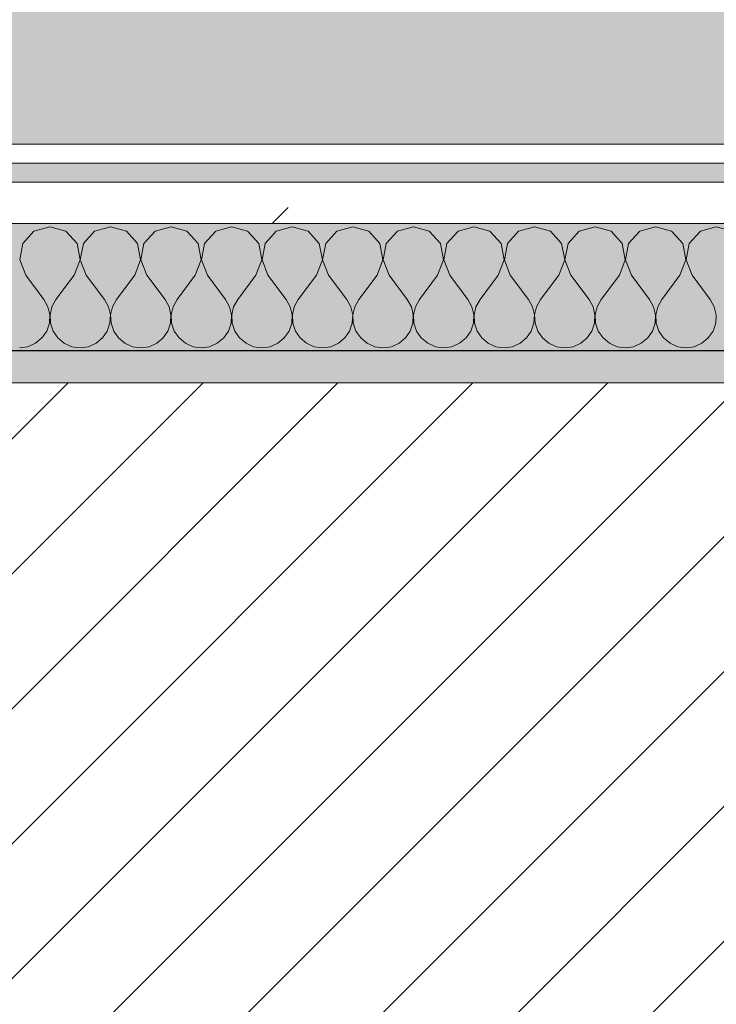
# Model space of a CAD drawing. Header units: millimetres. Extents: x -40968 to 13979, y -19284 to 4746.
# Tile 145 of 256: x -14838 to -14619, y -1399 to -1090. Entities that reach past the tile are written whole.
import ezdxf

# ---------------------------------------------------------------- set-up
doc = ezdxf.new("R2010")
doc.units = ezdxf.units.MM
doc.header["$MEASUREMENT"] = 0
doc.linetypes.add('Wipeout_Contour', pattern=[1000, 0, -1000])
for name, color, linetype in [('12_FAÇ_Façana', 7, 'Continuous'), ('Nuevo_08_E_Envans secs', 7, 'Continuous'), ('Nuevo_14_PAV_Soft Light Grey 0554', 7, 'Continuous')]:
    doc.layers.add(name, color=color, linetype=linetype)
for name, color, linetype, lineweight, true_color in [('12_FAÇ_Façana_Pluma_Nº__176', 7, 'Continuous', 15, 0x93a0c6), ('Nuevo_08_E_Envans secs_Pluma_Nº__102', 7, 'Continuous', 5, 0xcccccc), ('Nuevo_08_E_Envans secs_Pluma_Nº__171', 171, 'Continuous', 13, 0xaaaaff), ('Nuevo_08_E_Envans secs_Pluma_Nº__177', 7, 'Continuous', 15, 0xf7e046), ('Nuevo_14_PAV_Soft Light Grey 0554_Pluma_Nº__245', 7, 'Continuous', 13, 0xe8e8e8)]:
    doc.layers.add(name, color=color, linetype=linetype, lineweight=lineweight, true_color=true_color)
for name, color, linetype, lineweight in [('12_FAÇ_Façana_Pluma_Nº__2', 8, 'Continuous', 5), ('12_FAÇ_Façana_Pluma_Nº__7', 7, 'Continuous', 5), ('Nuevo_08_E_Envans secs_Pluma_Nº__1', 7, 'Continuous', 5)]:
    doc.layers.add(name, color=color, linetype=linetype, lineweight=lineweight)
pattern_1 = [(45, (0, 0), (-183.8478, 183.8478), [195, -65]), (45, (7e-14, 183.85), (-183.8478, 183.8478), [195, -65])]

# ---------------------------------------------------------------- blocks, each defined once
blk = doc.blocks.new('Forjado_1_1', base_point=(-23046.79, -1194.06))
at = {"layer": 'Nuevo_14_PAV_Soft Light Grey 0554_Pluma_Nº__245', "linetype": 'Continuous', "lineweight": 0, "true_color": 0xe8e8e8}
h = blk.add_hatch(color=254, dxfattribs=at)
h.paths.add_polyline_path([(-23046.79, -1194.06), (-1631.11, -1193.63), (-1631.11, -6938.97), (-1556.11, -6938.97), (-1556.11, -7503.98), (-1616.26, -7503.98), (-1616.05, -11935.98), (-1564.89, -11935.98), (-1564.89, -12491.98), (-2024.11, -12491.98), (-2024.11, -12338.98), (-6997.39, -12338.98), (-6997.39, -12391.98), (-3637.68, -12391.98), (-3638.94, -13690.72), (-3644.87, -17130.96), (428.17, -17130.98), (428.89, -16788.98), (778.89, -16788.98), (778.35, -17142.97), (2622.91, -17145.82), (2623.01, -17079.79), (3389.91, -17080.98), (3389.61, -17276.98), (5489.84, -17280.21), (5489.84, -17141.49), (5763.89, -17141.49), (5763.89, -16738.98), (6378.89, -16738.98), (6378.89, -12488.98), (5778.89, -12488.98), (5779.74, -11938.87), (6782.11, -11938.85), (6782.11, -9207.42), (6082.11, -9207.42), (6016.11, -7504.98), (6016.11, -9073.42), (2073.42, -9073.42), (2073.42, -5267.32), (5998.89, -5267.32), (5998.89, -1708.98), (5884.89, -967.98), (7332.11, -967.98), (7332.11, 1999.55), (-28277.4, 1999.55), (-23028.39, 1969.01)])
h.paths.add_polyline_path([(492.89, -5267.32), (1951.42, -5267.32), (1951.42, -9073.42), (492.89, -9073.42)], flags=0)
at = {"layer": 'Nuevo_14_PAV_Soft Light Grey 0554_Pluma_Nº__245', "color": 254, "linetype": 'Continuous', "lineweight": 13, "true_color": 0xe8e8e8, "flags": 128}
blk.add_lwpolyline([(428.17, -17130.98), (-3644.87, -17130.96), (-3638.94, -13690.72), (-3637.68, -12391.98), (-6997.39, -12391.98), (-6997.39, -12338.98), (-2024.11, -12338.98), (-2024.11, -12491.98), (-1564.89, -12491.98), (-1564.89, -11935.98), (-1616.05, -11935.98), (-1616.26, -7503.98), (-1556.11, -7503.98), (-1556.11, -6938.97), (-1631.11, -6938.97), (-1631.11, -1193.63), (-23046.79, -1194.06)], dxfattribs=at)
blk = doc.blocks.new('Muro_12_1', base_point=(-16936.43, -1193.98))
at = {"layer": '12_FAÇ_Façana_Pluma_Nº__176', "linetype": 'Continuous', "lineweight": 0, "true_color": 0x495063}
blk.add_hatch(color=251, dxfattribs=at).paths.add_polyline_path([(-14135.93, -1193.98), (-16936.43, -1193.98), (-16936.43, -1203.98), (-14135.93, -1203.98)])
at = {"layer": '12_FAÇ_Façana_Pluma_Nº__2', "linetype": 'Continuous', "lineweight": 5}
h = blk.add_hatch(dxfattribs=at)
h.set_pattern_fill('Ceramic_0001', color=8, style=0, pattern_type=2)
h.set_pattern_definition([(45, (0, 0), (-21.213203, 21.213203), [])])
h.paths.add_polyline_path([(-16936.43, -1418.98), (-14135.93, -1418.98), (-14135.93, -1203.98), (-16936.43, -1203.98)])
at = {"layer": '12_FAÇ_Façana_Pluma_Nº__7', "color": 7, "linetype": 'Continuous', "lineweight": 5}
blk.add_line((-14135.93, -1203.98), (-16936.43, -1203.98), dxfattribs=at)
at = {"layer": '12_FAÇ_Façana_Pluma_Nº__7', "color": 7, "linetype": 'Continuous', "lineweight": 5, "flags": 128}
blk.add_lwpolyline([(-14135.93, -1193.98), (-16936.43, -1193.98)], dxfattribs=at)
blk = doc.blocks.new('*X239')
at = {"layer": 'Nuevo_08_E_Envans secs_Pluma_Nº__102', "color": 254, "linetype": 'Continuous', "lineweight": 5, "true_color": 0xcccccc}
for p, q in [((-14833.58, -1156.35), (-14837.09, -1160.19)), ((-14828.57, -1154.93), (-14833.58, -1156.35)), ((-14823.56, -1156.35), (-14828.57, -1154.93)), ((-14820.05, -1160.19), (-14823.56, -1156.35)), ((-14814.53, -1156.35), (-14818.04, -1160.19)), ((-14809.52, -1154.93), (-14814.53, -1156.35)), ((-14804.52, -1156.35), (-14809.52, -1154.93)), ((-14801.01, -1160.19), (-14804.52, -1156.35)), ((-14795.48, -1156.35), (-14798.99, -1160.19)), ((-14790.48, -1154.93), (-14795.48, -1156.35)), ((-14785.47, -1156.35), (-14790.48, -1154.93)), ((-14781.96, -1160.19), (-14785.47, -1156.35)), ((-14776.44, -1156.35), (-14779.95, -1160.19)), ((-14771.43, -1154.93), (-14776.44, -1156.35)), ((-14766.42, -1156.35), (-14771.43, -1154.93)), ((-14762.91, -1160.19), (-14766.42, -1156.35)), ((-14757.39, -1156.35), (-14760.9, -1160.19)), ((-14752.38, -1154.93), (-14757.39, -1156.35)), ((-14747.37, -1156.35), (-14752.38, -1154.93)), ((-14743.86, -1160.19), (-14747.37, -1156.35)), ((-14738.34, -1156.35), (-14741.85, -1160.19)), ((-14733.33, -1154.93), (-14738.34, -1156.35)), ((-14728.33, -1156.35), (-14733.33, -1154.93)), ((-14724.81, -1160.19), (-14728.33, -1156.35)), ((-14719.29, -1156.35), (-14722.8, -1160.19)), ((-14714.29, -1154.93), (-14719.29, -1156.35)), ((-14709.28, -1156.35), (-14714.29, -1154.93)), ((-14705.77, -1160.19), (-14709.28, -1156.35)), ((-14700.25, -1156.35), (-14703.76, -1160.19)), ((-14695.24, -1154.93), (-14700.25, -1156.35)), ((-14690.23, -1156.35), (-14695.24, -1154.93)), ((-14686.72, -1160.19), (-14690.23, -1156.35)), ((-14681.2, -1156.35), (-14684.71, -1160.19)), ((-14676.19, -1154.93), (-14681.2, -1156.35)), ((-14671.18, -1156.35), (-14676.19, -1154.93)), ((-14667.67, -1160.19), (-14671.18, -1156.35)), ((-14662.15, -1156.35), (-14665.66, -1160.19)), ((-14657.14, -1154.93), (-14662.15, -1156.35)), ((-14652.14, -1156.35), (-14657.14, -1154.93)), ((-14648.62, -1160.19), (-14652.14, -1156.35)), ((-14643.1, -1156.35), (-14646.61, -1160.19)), ((-14638.1, -1154.93), (-14643.1, -1156.35)), ((-14633.09, -1156.35), (-14638.1, -1154.93)), ((-14629.58, -1160.19), (-14633.09, -1156.35)), ((-14624.05, -1156.35), (-14627.57, -1160.19)), ((-14619.05, -1154.93), (-14624.05, -1156.35)), ((-14614.04, -1156.35), (-14619.05, -1154.93)), ((-14837.09, -1160.19), (-14838.06, -1165.31)), ((-14819.09, -1165.31), (-14820.05, -1160.19)), ((-14818.04, -1160.19), (-14819.01, -1165.31)), ((-14800.04, -1165.31), (-14801.01, -1160.19)), ((-14798.99, -1160.19), (-14799.96, -1165.31)), ((-14780.99, -1165.31), (-14781.96, -1160.19)), ((-14779.95, -1160.19), (-14780.91, -1165.31)), ((-14761.94, -1165.31), (-14762.91, -1160.19)), ((-14760.9, -1160.19), (-14761.87, -1165.31)), ((-14742.9, -1165.31), (-14743.86, -1160.19)), ((-14741.85, -1160.19), (-14742.82, -1165.31)), ((-14723.85, -1165.31), (-14724.81, -1160.19)), ((-14722.8, -1160.19), (-14723.77, -1165.31)), ((-14704.8, -1165.31), (-14705.77, -1160.19)), ((-14703.76, -1160.19), (-14704.72, -1165.31)), ((-14685.75, -1165.31), (-14686.72, -1160.19)), ((-14684.71, -1160.19), (-14685.68, -1165.31)), ((-14666.71, -1165.31), (-14667.67, -1160.19)), ((-14665.66, -1160.19), (-14666.63, -1165.31)), ((-14647.66, -1165.31), (-14648.62, -1160.19)), ((-14646.61, -1160.19), (-14647.58, -1165.31)), ((-14628.61, -1165.31), (-14629.58, -1160.19)), ((-14627.57, -1160.19), (-14628.53, -1165.31)), ((-14838.06, -1165.31), (-14836.19, -1170.17)), ((-14820.95, -1170.17), (-14819.09, -1165.31)), ((-14819.01, -1165.31), (-14817.14, -1170.17)), ((-14801.9, -1170.17), (-14800.04, -1165.31)), ((-14799.96, -1165.31), (-14798.1, -1170.17)), ((-14782.86, -1170.17), (-14780.99, -1165.31)), ((-14780.91, -1165.31), (-14779.05, -1170.17)), ((-14763.81, -1170.17), (-14761.94, -1165.31)), ((-14761.87, -1165.31), (-14760, -1170.17)), ((-14744.76, -1170.17), (-14742.9, -1165.31)), ((-14742.82, -1165.31), (-14740.95, -1170.17)), ((-14725.71, -1170.17), (-14723.85, -1165.31)), ((-14723.77, -1165.31), (-14721.9, -1170.17)), ((-14706.67, -1170.17), (-14704.8, -1165.31)), ((-14704.72, -1165.31), (-14702.86, -1170.17)), ((-14687.62, -1170.17), (-14685.75, -1165.31)), ((-14685.68, -1165.31), (-14683.81, -1170.17)), ((-14668.57, -1170.17), (-14666.71, -1165.31)), ((-14666.63, -1165.31), (-14664.76, -1170.17)), ((-14649.52, -1170.17), (-14647.66, -1165.31)), ((-14647.58, -1165.31), (-14645.71, -1170.17)), ((-14630.48, -1170.17), (-14628.61, -1165.31)), ((-14628.53, -1165.31), (-14626.67, -1170.17)), ((-14836.19, -1170.17), (-14830.48, -1177.79)), ((-14820.95, -1170.17), (-14826.67, -1177.79)), ((-14817.14, -1170.17), (-14811.43, -1177.79)), ((-14801.9, -1170.17), (-14807.62, -1177.79)), ((-14798.1, -1170.17), (-14792.38, -1177.79)), ((-14782.86, -1170.17), (-14788.57, -1177.79)), ((-14779.05, -1170.17), (-14773.33, -1177.79)), ((-14763.81, -1170.17), (-14769.52, -1177.79)), ((-14760, -1170.17), (-14754.29, -1177.79)), ((-14744.76, -1170.17), (-14750.48, -1177.79)), ((-14740.95, -1170.17), (-14735.24, -1177.79)), ((-14725.71, -1170.17), (-14731.43, -1177.79)), ((-14721.9, -1170.17), (-14716.19, -1177.79)), ((-14706.67, -1170.17), (-14712.38, -1177.79)), ((-14702.86, -1170.17), (-14697.14, -1177.79)), ((-14687.62, -1170.17), (-14693.33, -1177.79)), ((-14683.81, -1170.17), (-14678.1, -1177.79)), ((-14668.57, -1170.17), (-14674.29, -1177.79)), ((-14664.76, -1170.17), (-14659.05, -1177.79)), ((-14649.52, -1170.17), (-14655.24, -1177.79)), ((-14645.71, -1170.17), (-14640, -1177.79)), ((-14630.48, -1170.17), (-14636.19, -1177.79)), ((-14626.67, -1170.17), (-14620.95, -1177.79)), ((-14829.2, -1180.08), (-14830.48, -1177.79)), ((-14826.67, -1177.79), (-14827.94, -1180.08)), ((-14810.16, -1180.08), (-14811.43, -1177.79)), ((-14807.62, -1177.79), (-14808.89, -1180.08)), ((-14791.11, -1180.08), (-14792.38, -1177.79)), ((-14788.57, -1177.79), (-14789.84, -1180.08)), ((-14772.06, -1180.08), (-14773.33, -1177.79)), ((-14769.52, -1177.79), (-14770.8, -1180.08)), ((-14753.01, -1180.08), (-14754.29, -1177.79)), ((-14750.48, -1177.79), (-14751.75, -1180.08)), ((-14733.97, -1180.08), (-14735.24, -1177.79)), ((-14731.43, -1177.79), (-14732.7, -1180.08)), ((-14714.92, -1180.08), (-14716.19, -1177.79)), ((-14712.38, -1177.79), (-14713.65, -1180.08)), ((-14695.87, -1180.08), (-14697.14, -1177.79)), ((-14693.33, -1177.79), (-14694.6, -1180.08)), ((-14676.82, -1180.08), (-14678.1, -1177.79)), ((-14674.29, -1177.79), (-14675.56, -1180.08)), ((-14657.78, -1180.08), (-14659.05, -1177.79)), ((-14655.24, -1177.79), (-14656.51, -1180.08)), ((-14638.73, -1180.08), (-14640, -1177.79)), ((-14636.19, -1177.79), (-14637.46, -1180.08)), ((-14619.68, -1180.08), (-14620.95, -1177.79)), ((-14828.61, -1182.64), (-14829.2, -1180.08)), ((-14827.94, -1180.08), (-14828.53, -1182.64)), ((-14809.56, -1182.64), (-14810.16, -1180.08)), ((-14808.89, -1180.08), (-14809.49, -1182.64)), ((-14790.51, -1182.64), (-14791.11, -1180.08)), ((-14789.84, -1180.08), (-14790.44, -1182.64)), ((-14771.47, -1182.64), (-14772.06, -1180.08)), ((-14770.8, -1180.08), (-14771.39, -1182.64)), ((-14752.42, -1182.64), (-14753.01, -1180.08)), ((-14751.75, -1180.08), (-14752.34, -1182.64)), ((-14733.37, -1182.64), (-14733.97, -1180.08)), ((-14732.7, -1180.08), (-14733.29, -1182.64)), ((-14714.32, -1182.64), (-14714.92, -1180.08)), ((-14713.65, -1180.08), (-14714.25, -1182.64)), ((-14695.28, -1182.64), (-14695.87, -1180.08)), ((-14694.6, -1180.08), (-14695.2, -1182.64)), ((-14676.23, -1182.64), (-14676.82, -1180.08)), ((-14675.56, -1180.08), (-14676.15, -1182.64)), ((-14657.18, -1182.64), (-14657.78, -1180.08)), ((-14656.51, -1180.08), (-14657.1, -1182.64)), ((-14638.13, -1182.64), (-14638.73, -1180.08)), ((-14637.46, -1180.08), (-14638.06, -1182.64)), ((-14619.09, -1182.64), (-14619.68, -1180.08)), ((-14829.58, -1187.76), (-14828.74, -1185.27)), ((-14828.74, -1185.27), (-14828.61, -1182.64)), ((-14828.53, -1182.64), (-14828.41, -1185.27)), ((-14828.41, -1185.27), (-14827.57, -1187.76)), ((-14810.53, -1187.76), (-14809.69, -1185.27)), ((-14809.69, -1185.27), (-14809.56, -1182.64)), ((-14809.49, -1182.64), (-14809.36, -1185.27)), ((-14809.36, -1185.27), (-14808.52, -1187.76)), ((-14791.48, -1187.76), (-14790.64, -1185.27)), ((-14790.64, -1185.27), (-14790.51, -1182.64)), ((-14790.44, -1182.64), (-14790.31, -1185.27)), ((-14790.31, -1185.27), (-14789.47, -1187.76)), ((-14772.43, -1187.76), (-14771.59, -1185.27)), ((-14771.59, -1185.27), (-14771.47, -1182.64)), ((-14771.39, -1182.64), (-14771.26, -1185.27)), ((-14771.26, -1185.27), (-14770.42, -1187.76)), ((-14753.39, -1187.76), (-14752.55, -1185.27)), ((-14752.55, -1185.27), (-14752.42, -1182.64)), ((-14752.34, -1182.64), (-14752.22, -1185.27)), ((-14752.22, -1185.27), (-14751.38, -1187.76)), ((-14734.34, -1187.76), (-14733.5, -1185.27)), ((-14733.5, -1185.27), (-14733.37, -1182.64)), ((-14733.29, -1182.64), (-14733.17, -1185.27)), ((-14733.17, -1185.27), (-14732.33, -1187.76)), ((-14715.29, -1187.76), (-14714.45, -1185.27)), ((-14714.45, -1185.27), (-14714.32, -1182.64)), ((-14714.25, -1182.64), (-14714.12, -1185.27)), ((-14714.12, -1185.27), (-14713.28, -1187.76)), ((-14696.24, -1187.76), (-14695.4, -1185.27)), ((-14695.4, -1185.27), (-14695.28, -1182.64)), ((-14695.2, -1182.64), (-14695.07, -1185.27)), ((-14695.07, -1185.27), (-14694.23, -1187.76)), ((-14677.2, -1187.76), (-14676.36, -1185.27)), ((-14676.36, -1185.27), (-14676.23, -1182.64)), ((-14676.15, -1182.64), (-14676.02, -1185.27)), ((-14676.02, -1185.27), (-14675.19, -1187.76)), ((-14658.15, -1187.76), (-14657.31, -1185.27)), ((-14657.31, -1185.27), (-14657.18, -1182.64)), ((-14657.1, -1182.64), (-14656.98, -1185.27)), ((-14656.98, -1185.27), (-14656.14, -1187.76)), ((-14639.1, -1187.76), (-14638.26, -1185.27)), ((-14638.26, -1185.27), (-14638.13, -1182.64)), ((-14638.06, -1182.64), (-14637.93, -1185.27)), ((-14637.93, -1185.27), (-14637.09, -1187.76)), ((-14620.05, -1187.76), (-14619.21, -1185.27)), ((-14619.21, -1185.27), (-14619.09, -1182.64)), ((-14831.06, -1189.92), (-14829.58, -1187.76)), ((-14827.57, -1187.76), (-14826.08, -1189.92)), ((-14812.02, -1189.92), (-14810.53, -1187.76)), ((-14808.52, -1187.76), (-14807.03, -1189.92)), ((-14792.97, -1189.92), (-14791.48, -1187.76)), ((-14789.47, -1187.76), (-14787.98, -1189.92)), ((-14773.92, -1189.92), (-14772.43, -1187.76)), ((-14770.42, -1187.76), (-14768.94, -1189.92)), ((-14754.87, -1189.92), (-14753.39, -1187.76)), ((-14751.38, -1187.76), (-14749.89, -1189.92)), ((-14735.83, -1189.92), (-14734.34, -1187.76)), ((-14732.33, -1187.76), (-14730.84, -1189.92)), ((-14716.78, -1189.92), (-14715.29, -1187.76)), ((-14713.28, -1187.76), (-14711.79, -1189.92)), ((-14697.73, -1189.92), (-14696.24, -1187.76)), ((-14694.23, -1187.76), (-14692.74, -1189.92)), ((-14678.68, -1189.92), (-14677.2, -1187.76)), ((-14675.19, -1187.76), (-14673.7, -1189.92)), ((-14659.64, -1189.92), (-14658.15, -1187.76)), ((-14656.14, -1187.76), (-14654.65, -1189.92)), ((-14640.59, -1189.92), (-14639.1, -1187.76)), ((-14637.09, -1187.76), (-14635.6, -1189.92)), ((-14621.54, -1189.92), (-14620.05, -1187.76)), ((-14835.49, -1192.66), (-14833.09, -1191.6)), ((-14833.09, -1191.6), (-14831.06, -1189.92)), ((-14826.08, -1189.92), (-14824.05, -1191.6)), ((-14824.05, -1191.6), (-14821.65, -1192.66)), ((-14816.45, -1192.66), (-14814.04, -1191.6)), ((-14814.04, -1191.6), (-14812.02, -1189.92)), ((-14807.03, -1189.92), (-14805.01, -1191.6)), ((-14805.01, -1191.6), (-14802.6, -1192.66)), ((-14797.4, -1192.66), (-14794.99, -1191.6)), ((-14794.99, -1191.6), (-14792.97, -1189.92)), ((-14787.98, -1189.92), (-14785.96, -1191.6)), ((-14785.96, -1191.6), (-14783.55, -1192.66)), ((-14778.35, -1192.66), (-14775.95, -1191.6)), ((-14775.95, -1191.6), (-14773.92, -1189.92)), ((-14768.94, -1189.92), (-14766.91, -1191.6)), ((-14766.91, -1191.6), (-14764.51, -1192.66)), ((-14759.3, -1192.66), (-14756.9, -1191.6)), ((-14756.9, -1191.6), (-14754.87, -1189.92)), ((-14749.89, -1189.92), (-14747.86, -1191.6)), ((-14747.86, -1191.6), (-14745.46, -1192.66)), ((-14740.25, -1192.66), (-14737.85, -1191.6)), ((-14737.85, -1191.6), (-14735.83, -1189.92)), ((-14730.84, -1189.92), (-14728.82, -1191.6)), ((-14728.82, -1191.6), (-14726.41, -1192.66)), ((-14721.21, -1192.66), (-14718.8, -1191.6)), ((-14718.8, -1191.6), (-14716.78, -1189.92)), ((-14711.79, -1189.92), (-14709.77, -1191.6)), ((-14709.77, -1191.6), (-14707.36, -1192.66)), ((-14702.16, -1192.66), (-14699.75, -1191.6)), ((-14699.75, -1191.6), (-14697.73, -1189.92)), ((-14692.74, -1189.92), (-14690.72, -1191.6)), ((-14690.72, -1191.6), (-14688.32, -1192.66)), ((-14683.11, -1192.66), (-14680.71, -1191.6)), ((-14680.71, -1191.6), (-14678.68, -1189.92)), ((-14673.7, -1189.92), (-14671.67, -1191.6)), ((-14671.67, -1191.6), (-14669.27, -1192.66)), ((-14664.06, -1192.66), (-14661.66, -1191.6)), ((-14661.66, -1191.6), (-14659.64, -1189.92)), ((-14654.65, -1189.92), (-14652.63, -1191.6)), ((-14652.63, -1191.6), (-14650.22, -1192.66)), ((-14645.02, -1192.66), (-14642.61, -1191.6)), ((-14642.61, -1191.6), (-14640.59, -1189.92)), ((-14635.6, -1189.92), (-14633.58, -1191.6)), ((-14633.58, -1191.6), (-14631.17, -1192.66)), ((-14625.97, -1192.66), (-14623.56, -1191.6)), ((-14623.56, -1191.6), (-14621.54, -1189.92)), ((-14838.1, -1193.02), (-14835.49, -1192.66)), ((-14821.65, -1192.66), (-14819.05, -1193.02)), ((-14819.05, -1193.02), (-14816.45, -1192.66)), ((-14802.6, -1192.66), (-14800, -1193.02)), ((-14800, -1193.02), (-14797.4, -1192.66)), ((-14783.55, -1192.66), (-14780.95, -1193.02)), ((-14780.95, -1193.02), (-14778.35, -1192.66)), ((-14764.51, -1192.66), (-14761.9, -1193.02)), ((-14761.9, -1193.02), (-14759.3, -1192.66)), ((-14745.46, -1192.66), (-14742.86, -1193.02)), ((-14742.86, -1193.02), (-14740.25, -1192.66)), ((-14726.41, -1192.66), (-14723.81, -1193.02)), ((-14723.81, -1193.02), (-14721.21, -1192.66)), ((-14707.36, -1192.66), (-14704.76, -1193.02)), ((-14704.76, -1193.02), (-14702.16, -1192.66)), ((-14688.32, -1192.66), (-14685.71, -1193.02)), ((-14685.71, -1193.02), (-14683.11, -1192.66)), ((-14669.27, -1192.66), (-14666.67, -1193.02)), ((-14666.67, -1193.02), (-14664.06, -1192.66)), ((-14650.22, -1192.66), (-14647.62, -1193.02)), ((-14647.62, -1193.02), (-14645.02, -1192.66)), ((-14631.17, -1192.66), (-14628.57, -1193.02)), ((-14628.57, -1193.02), (-14625.97, -1192.66))]:
    blk.add_line(p, q, dxfattribs=at)
blk = doc.blocks.new('Muro_92_1', base_point=(-14135.93, -1193.98))
at = {"layer": 'Nuevo_08_E_Envans secs_Pluma_Nº__1', "color": 7, "linetype": 'Continuous', "lineweight": 5, "flags": 128}
blk.add_lwpolyline([(-16936.43, -1193.98), (-14135.93, -1193.98)], dxfattribs=at)
at = {"color": 254, "linetype": 'Wipeout_Contour', "lineweight": 0, "ltscale": 62310.788122}
blk.add_wipeout([(-14135.93, -1128.98), (-16936.43, -1128.98), (-16936.43, -1134.98), (-14135.93, -1134.98)], dxfattribs=at).dxf.layer = 'Nuevo_08_E_Envans secs'
at = {"color": 254, "linetype": 'Wipeout_Contour', "lineweight": 0, "ltscale": 62315.364932}
blk.add_wipeout([(-14135.93, -1140.98), (-16936.43, -1140.98), (-16936.43, -1153.98), (-14135.93, -1153.98)], dxfattribs=at).dxf.layer = 'Nuevo_08_E_Envans secs'
at = {"layer": 'Nuevo_08_E_Envans secs_Pluma_Nº__171', "linetype": 'Continuous', "lineweight": 13, "true_color": 0xaaaaff}
h = blk.add_hatch(dxfattribs=at)
h.set_pattern_fill('Panellat_HPL_0001', color=161, style=0, pattern_type=2)
h.set_pattern_definition(pattern_1)
h.paths.add_polyline_path([(-14135.93, -1128.98), (-16936.43, -1128.98), (-16936.43, -1134.98), (-14135.93, -1134.98)])
at = {"layer": 'Nuevo_08_E_Envans secs_Pluma_Nº__177', "linetype": 'Continuous', "lineweight": 15, "true_color": 0xf7e046}
h = blk.add_hatch(dxfattribs=at)
h.set_pattern_fill('Panellat_HPL_0001', color=53, style=0, pattern_type=2)
h.set_pattern_definition(pattern_1)
h.paths.add_polyline_path([(-14135.93, -1140.98), (-16936.43, -1140.98), (-16936.43, -1153.98), (-14135.93, -1153.98)])
at = {"layer": 'Nuevo_08_E_Envans secs_Pluma_Nº__1', "color": 7, "linetype": 'Continuous', "lineweight": 5}
for p, q in [((-14135.93, -1134.98), (-16936.43, -1134.98)), ((-14135.93, -1140.98), (-16936.43, -1140.98)), ((-14135.93, -1153.98), (-16936.43, -1153.98))]:
    blk.add_line(p, q, dxfattribs=at)
at = {"layer": 'Nuevo_08_E_Envans secs_Pluma_Nº__1', "color": 7, "linetype": 'Continuous', "lineweight": 5, "flags": 128}
blk.add_lwpolyline([(-14135.93, -1128.98), (-16936.43, -1128.98)], dxfattribs=at)
at = {"layer": 'Nuevo_08_E_Envans secs', "color": 7, "lineweight": 20}
blk.add_blockref('*X239', (0, 0), dxfattribs=at)
blk = doc.blocks.new('*X495')
at = {"layer": 'Nuevo_08_E_Envans secs_Pluma_Nº__102', "color": 254, "linetype": 'Continuous', "lineweight": 5, "true_color": 0xcccccc}
for p, q in [((-14833.58, -1156.35), (-14837.09, -1160.19)), ((-14828.57, -1154.93), (-14833.58, -1156.35)), ((-14823.56, -1156.35), (-14828.57, -1154.93)), ((-14820.05, -1160.19), (-14823.56, -1156.35)), ((-14814.53, -1156.35), (-14818.04, -1160.19)), ((-14809.52, -1154.93), (-14814.53, -1156.35)), ((-14804.52, -1156.35), (-14809.52, -1154.93)), ((-14801.01, -1160.19), (-14804.52, -1156.35)), ((-14795.48, -1156.35), (-14798.99, -1160.19)), ((-14790.48, -1154.93), (-14795.48, -1156.35)), ((-14785.47, -1156.35), (-14790.48, -1154.93)), ((-14781.96, -1160.19), (-14785.47, -1156.35)), ((-14776.44, -1156.35), (-14779.95, -1160.19)), ((-14771.43, -1154.93), (-14776.44, -1156.35)), ((-14766.42, -1156.35), (-14771.43, -1154.93)), ((-14762.91, -1160.19), (-14766.42, -1156.35)), ((-14757.39, -1156.35), (-14760.9, -1160.19)), ((-14752.38, -1154.93), (-14757.39, -1156.35)), ((-14747.37, -1156.35), (-14752.38, -1154.93)), ((-14743.86, -1160.19), (-14747.37, -1156.35)), ((-14738.34, -1156.35), (-14741.85, -1160.19)), ((-14733.33, -1154.93), (-14738.34, -1156.35)), ((-14728.33, -1156.35), (-14733.33, -1154.93)), ((-14724.81, -1160.19), (-14728.33, -1156.35)), ((-14719.29, -1156.35), (-14722.8, -1160.19)), ((-14714.29, -1154.93), (-14719.29, -1156.35)), ((-14709.28, -1156.35), (-14714.29, -1154.93)), ((-14705.77, -1160.19), (-14709.28, -1156.35)), ((-14700.25, -1156.35), (-14703.76, -1160.19)), ((-14695.24, -1154.93), (-14700.25, -1156.35)), ((-14690.23, -1156.35), (-14695.24, -1154.93)), ((-14686.72, -1160.19), (-14690.23, -1156.35)), ((-14681.2, -1156.35), (-14684.71, -1160.19)), ((-14676.19, -1154.93), (-14681.2, -1156.35)), ((-14671.18, -1156.35), (-14676.19, -1154.93)), ((-14667.67, -1160.19), (-14671.18, -1156.35)), ((-14662.15, -1156.35), (-14665.66, -1160.19)), ((-14657.14, -1154.93), (-14662.15, -1156.35)), ((-14652.14, -1156.35), (-14657.14, -1154.93)), ((-14648.62, -1160.19), (-14652.14, -1156.35)), ((-14643.1, -1156.35), (-14646.61, -1160.19)), ((-14638.1, -1154.93), (-14643.1, -1156.35)), ((-14633.09, -1156.35), (-14638.1, -1154.93)), ((-14629.58, -1160.19), (-14633.09, -1156.35)), ((-14624.05, -1156.35), (-14627.57, -1160.19)), ((-14619.05, -1154.93), (-14624.05, -1156.35)), ((-14614.04, -1156.35), (-14619.05, -1154.93)), ((-14837.09, -1160.19), (-14838.06, -1165.31)), ((-14819.09, -1165.31), (-14820.05, -1160.19)), ((-14818.04, -1160.19), (-14819.01, -1165.31)), ((-14800.04, -1165.31), (-14801.01, -1160.19)), ((-14798.99, -1160.19), (-14799.96, -1165.31)), ((-14780.99, -1165.31), (-14781.96, -1160.19)), ((-14779.95, -1160.19), (-14780.91, -1165.31)), ((-14761.94, -1165.31), (-14762.91, -1160.19)), ((-14760.9, -1160.19), (-14761.87, -1165.31)), ((-14742.9, -1165.31), (-14743.86, -1160.19)), ((-14741.85, -1160.19), (-14742.82, -1165.31)), ((-14723.85, -1165.31), (-14724.81, -1160.19)), ((-14722.8, -1160.19), (-14723.77, -1165.31)), ((-14704.8, -1165.31), (-14705.77, -1160.19)), ((-14703.76, -1160.19), (-14704.72, -1165.31)), ((-14685.75, -1165.31), (-14686.72, -1160.19)), ((-14684.71, -1160.19), (-14685.68, -1165.31)), ((-14666.71, -1165.31), (-14667.67, -1160.19)), ((-14665.66, -1160.19), (-14666.63, -1165.31)), ((-14647.66, -1165.31), (-14648.62, -1160.19)), ((-14646.61, -1160.19), (-14647.58, -1165.31)), ((-14628.61, -1165.31), (-14629.58, -1160.19)), ((-14627.57, -1160.19), (-14628.53, -1165.31)), ((-14838.06, -1165.31), (-14836.19, -1170.17)), ((-14820.95, -1170.17), (-14819.09, -1165.31)), ((-14819.01, -1165.31), (-14817.14, -1170.17)), ((-14801.9, -1170.17), (-14800.04, -1165.31)), ((-14799.96, -1165.31), (-14798.1, -1170.17)), ((-14782.86, -1170.17), (-14780.99, -1165.31)), ((-14780.91, -1165.31), (-14779.05, -1170.17)), ((-14763.81, -1170.17), (-14761.94, -1165.31)), ((-14761.87, -1165.31), (-14760, -1170.17)), ((-14744.76, -1170.17), (-14742.9, -1165.31)), ((-14742.82, -1165.31), (-14740.95, -1170.17)), ((-14725.71, -1170.17), (-14723.85, -1165.31)), ((-14723.77, -1165.31), (-14721.9, -1170.17)), ((-14706.67, -1170.17), (-14704.8, -1165.31)), ((-14704.72, -1165.31), (-14702.86, -1170.17)), ((-14687.62, -1170.17), (-14685.75, -1165.31)), ((-14685.68, -1165.31), (-14683.81, -1170.17)), ((-14668.57, -1170.17), (-14666.71, -1165.31)), ((-14666.63, -1165.31), (-14664.76, -1170.17)), ((-14649.52, -1170.17), (-14647.66, -1165.31)), ((-14647.58, -1165.31), (-14645.71, -1170.17)), ((-14630.48, -1170.17), (-14628.61, -1165.31)), ((-14628.53, -1165.31), (-14626.67, -1170.17)), ((-14836.19, -1170.17), (-14830.48, -1177.79)), ((-14820.95, -1170.17), (-14826.67, -1177.79)), ((-14817.14, -1170.17), (-14811.43, -1177.79)), ((-14801.9, -1170.17), (-14807.62, -1177.79)), ((-14798.1, -1170.17), (-14792.38, -1177.79)), ((-14782.86, -1170.17), (-14788.57, -1177.79)), ((-14779.05, -1170.17), (-14773.33, -1177.79)), ((-14763.81, -1170.17), (-14769.52, -1177.79)), ((-14760, -1170.17), (-14754.29, -1177.79)), ((-14744.76, -1170.17), (-14750.48, -1177.79)), ((-14740.95, -1170.17), (-14735.24, -1177.79)), ((-14725.71, -1170.17), (-14731.43, -1177.79)), ((-14721.9, -1170.17), (-14716.19, -1177.79)), ((-14706.67, -1170.17), (-14712.38, -1177.79)), ((-14702.86, -1170.17), (-14697.14, -1177.79)), ((-14687.62, -1170.17), (-14693.33, -1177.79)), ((-14683.81, -1170.17), (-14678.1, -1177.79)), ((-14668.57, -1170.17), (-14674.29, -1177.79)), ((-14664.76, -1170.17), (-14659.05, -1177.79)), ((-14649.52, -1170.17), (-14655.24, -1177.79)), ((-14645.71, -1170.17), (-14640, -1177.79)), ((-14630.48, -1170.17), (-14636.19, -1177.79)), ((-14626.67, -1170.17), (-14620.95, -1177.79)), ((-14829.2, -1180.08), (-14830.48, -1177.79)), ((-14826.67, -1177.79), (-14827.94, -1180.08)), ((-14810.16, -1180.08), (-14811.43, -1177.79)), ((-14807.62, -1177.79), (-14808.89, -1180.08)), ((-14791.11, -1180.08), (-14792.38, -1177.79)), ((-14788.57, -1177.79), (-14789.84, -1180.08)), ((-14772.06, -1180.08), (-14773.33, -1177.79)), ((-14769.52, -1177.79), (-14770.8, -1180.08)), ((-14753.01, -1180.08), (-14754.29, -1177.79)), ((-14750.48, -1177.79), (-14751.75, -1180.08)), ((-14733.97, -1180.08), (-14735.24, -1177.79)), ((-14731.43, -1177.79), (-14732.7, -1180.08)), ((-14714.92, -1180.08), (-14716.19, -1177.79)), ((-14712.38, -1177.79), (-14713.65, -1180.08)), ((-14695.87, -1180.08), (-14697.14, -1177.79)), ((-14693.33, -1177.79), (-14694.6, -1180.08)), ((-14676.82, -1180.08), (-14678.1, -1177.79)), ((-14674.29, -1177.79), (-14675.56, -1180.08)), ((-14657.78, -1180.08), (-14659.05, -1177.79)), ((-14655.24, -1177.79), (-14656.51, -1180.08)), ((-14638.73, -1180.08), (-14640, -1177.79)), ((-14636.19, -1177.79), (-14637.46, -1180.08)), ((-14619.68, -1180.08), (-14620.95, -1177.79)), ((-14828.61, -1182.64), (-14829.2, -1180.08)), ((-14827.94, -1180.08), (-14828.53, -1182.64)), ((-14809.56, -1182.64), (-14810.16, -1180.08)), ((-14808.89, -1180.08), (-14809.49, -1182.64)), ((-14790.51, -1182.64), (-14791.11, -1180.08)), ((-14789.84, -1180.08), (-14790.44, -1182.64)), ((-14771.47, -1182.64), (-14772.06, -1180.08)), ((-14770.8, -1180.08), (-14771.39, -1182.64)), ((-14752.42, -1182.64), (-14753.01, -1180.08)), ((-14751.75, -1180.08), (-14752.34, -1182.64)), ((-14733.37, -1182.64), (-14733.97, -1180.08)), ((-14732.7, -1180.08), (-14733.29, -1182.64)), ((-14714.32, -1182.64), (-14714.92, -1180.08)), ((-14713.65, -1180.08), (-14714.25, -1182.64)), ((-14695.28, -1182.64), (-14695.87, -1180.08)), ((-14694.6, -1180.08), (-14695.2, -1182.64)), ((-14676.23, -1182.64), (-14676.82, -1180.08)), ((-14675.56, -1180.08), (-14676.15, -1182.64)), ((-14657.18, -1182.64), (-14657.78, -1180.08)), ((-14656.51, -1180.08), (-14657.1, -1182.64)), ((-14638.13, -1182.64), (-14638.73, -1180.08)), ((-14637.46, -1180.08), (-14638.06, -1182.64)), ((-14619.09, -1182.64), (-14619.68, -1180.08)), ((-14829.58, -1187.76), (-14828.74, -1185.27)), ((-14828.74, -1185.27), (-14828.61, -1182.64)), ((-14828.53, -1182.64), (-14828.41, -1185.27)), ((-14828.41, -1185.27), (-14827.57, -1187.76)), ((-14810.53, -1187.76), (-14809.69, -1185.27)), ((-14809.69, -1185.27), (-14809.56, -1182.64)), ((-14809.49, -1182.64), (-14809.36, -1185.27)), ((-14809.36, -1185.27), (-14808.52, -1187.76)), ((-14791.48, -1187.76), (-14790.64, -1185.27)), ((-14790.64, -1185.27), (-14790.51, -1182.64)), ((-14790.44, -1182.64), (-14790.31, -1185.27)), ((-14790.31, -1185.27), (-14789.47, -1187.76)), ((-14772.43, -1187.76), (-14771.59, -1185.27)), ((-14771.59, -1185.27), (-14771.47, -1182.64)), ((-14771.39, -1182.64), (-14771.26, -1185.27)), ((-14771.26, -1185.27), (-14770.42, -1187.76)), ((-14753.39, -1187.76), (-14752.55, -1185.27)), ((-14752.55, -1185.27), (-14752.42, -1182.64)), ((-14752.34, -1182.64), (-14752.22, -1185.27)), ((-14752.22, -1185.27), (-14751.38, -1187.76)), ((-14734.34, -1187.76), (-14733.5, -1185.27)), ((-14733.5, -1185.27), (-14733.37, -1182.64)), ((-14733.29, -1182.64), (-14733.17, -1185.27)), ((-14733.17, -1185.27), (-14732.33, -1187.76)), ((-14715.29, -1187.76), (-14714.45, -1185.27)), ((-14714.45, -1185.27), (-14714.32, -1182.64)), ((-14714.25, -1182.64), (-14714.12, -1185.27)), ((-14714.12, -1185.27), (-14713.28, -1187.76)), ((-14696.24, -1187.76), (-14695.4, -1185.27)), ((-14695.4, -1185.27), (-14695.28, -1182.64)), ((-14695.2, -1182.64), (-14695.07, -1185.27)), ((-14695.07, -1185.27), (-14694.23, -1187.76)), ((-14677.2, -1187.76), (-14676.36, -1185.27)), ((-14676.36, -1185.27), (-14676.23, -1182.64)), ((-14676.15, -1182.64), (-14676.02, -1185.27)), ((-14676.02, -1185.27), (-14675.19, -1187.76)), ((-14658.15, -1187.76), (-14657.31, -1185.27)), ((-14657.31, -1185.27), (-14657.18, -1182.64)), ((-14657.1, -1182.64), (-14656.98, -1185.27)), ((-14656.98, -1185.27), (-14656.14, -1187.76)), ((-14639.1, -1187.76), (-14638.26, -1185.27)), ((-14638.26, -1185.27), (-14638.13, -1182.64)), ((-14638.06, -1182.64), (-14637.93, -1185.27)), ((-14637.93, -1185.27), (-14637.09, -1187.76)), ((-14620.05, -1187.76), (-14619.21, -1185.27)), ((-14619.21, -1185.27), (-14619.09, -1182.64)), ((-14831.06, -1189.92), (-14829.58, -1187.76)), ((-14827.57, -1187.76), (-14826.08, -1189.92)), ((-14812.02, -1189.92), (-14810.53, -1187.76)), ((-14808.52, -1187.76), (-14807.03, -1189.92)), ((-14792.97, -1189.92), (-14791.48, -1187.76)), ((-14789.47, -1187.76), (-14787.98, -1189.92)), ((-14773.92, -1189.92), (-14772.43, -1187.76)), ((-14770.42, -1187.76), (-14768.94, -1189.92)), ((-14754.87, -1189.92), (-14753.39, -1187.76)), ((-14751.38, -1187.76), (-14749.89, -1189.92)), ((-14735.83, -1189.92), (-14734.34, -1187.76)), ((-14732.33, -1187.76), (-14730.84, -1189.92)), ((-14716.78, -1189.92), (-14715.29, -1187.76)), ((-14713.28, -1187.76), (-14711.79, -1189.92)), ((-14697.73, -1189.92), (-14696.24, -1187.76)), ((-14694.23, -1187.76), (-14692.74, -1189.92)), ((-14678.68, -1189.92), (-14677.2, -1187.76)), ((-14675.19, -1187.76), (-14673.7, -1189.92)), ((-14659.64, -1189.92), (-14658.15, -1187.76)), ((-14656.14, -1187.76), (-14654.65, -1189.92)), ((-14640.59, -1189.92), (-14639.1, -1187.76)), ((-14637.09, -1187.76), (-14635.6, -1189.92)), ((-14621.54, -1189.92), (-14620.05, -1187.76)), ((-14835.49, -1192.66), (-14833.09, -1191.6)), ((-14833.09, -1191.6), (-14831.06, -1189.92)), ((-14826.08, -1189.92), (-14824.05, -1191.6)), ((-14824.05, -1191.6), (-14821.65, -1192.66)), ((-14816.45, -1192.66), (-14814.04, -1191.6)), ((-14814.04, -1191.6), (-14812.02, -1189.92)), ((-14807.03, -1189.92), (-14805.01, -1191.6)), ((-14805.01, -1191.6), (-14802.6, -1192.66)), ((-14797.4, -1192.66), (-14794.99, -1191.6)), ((-14794.99, -1191.6), (-14792.97, -1189.92)), ((-14787.98, -1189.92), (-14785.96, -1191.6)), ((-14785.96, -1191.6), (-14783.55, -1192.66)), ((-14778.35, -1192.66), (-14775.95, -1191.6)), ((-14775.95, -1191.6), (-14773.92, -1189.92)), ((-14768.94, -1189.92), (-14766.91, -1191.6)), ((-14766.91, -1191.6), (-14764.51, -1192.66)), ((-14759.3, -1192.66), (-14756.9, -1191.6)), ((-14756.9, -1191.6), (-14754.87, -1189.92)), ((-14749.89, -1189.92), (-14747.86, -1191.6)), ((-14747.86, -1191.6), (-14745.46, -1192.66)), ((-14740.25, -1192.66), (-14737.85, -1191.6)), ((-14737.85, -1191.6), (-14735.83, -1189.92)), ((-14730.84, -1189.92), (-14728.82, -1191.6)), ((-14728.82, -1191.6), (-14726.41, -1192.66)), ((-14721.21, -1192.66), (-14718.8, -1191.6)), ((-14718.8, -1191.6), (-14716.78, -1189.92)), ((-14711.79, -1189.92), (-14709.77, -1191.6)), ((-14709.77, -1191.6), (-14707.36, -1192.66)), ((-14702.16, -1192.66), (-14699.75, -1191.6)), ((-14699.75, -1191.6), (-14697.73, -1189.92)), ((-14692.74, -1189.92), (-14690.72, -1191.6)), ((-14690.72, -1191.6), (-14688.32, -1192.66)), ((-14683.11, -1192.66), (-14680.71, -1191.6)), ((-14680.71, -1191.6), (-14678.68, -1189.92)), ((-14673.7, -1189.92), (-14671.67, -1191.6)), ((-14671.67, -1191.6), (-14669.27, -1192.66)), ((-14664.06, -1192.66), (-14661.66, -1191.6)), ((-14661.66, -1191.6), (-14659.64, -1189.92)), ((-14654.65, -1189.92), (-14652.63, -1191.6)), ((-14652.63, -1191.6), (-14650.22, -1192.66)), ((-14645.02, -1192.66), (-14642.61, -1191.6)), ((-14642.61, -1191.6), (-14640.59, -1189.92)), ((-14635.6, -1189.92), (-14633.58, -1191.6)), ((-14633.58, -1191.6), (-14631.17, -1192.66)), ((-14625.97, -1192.66), (-14623.56, -1191.6)), ((-14623.56, -1191.6), (-14621.54, -1189.92)), ((-14838.1, -1193.02), (-14835.49, -1192.66)), ((-14821.65, -1192.66), (-14819.05, -1193.02)), ((-14819.05, -1193.02), (-14816.45, -1192.66)), ((-14802.6, -1192.66), (-14800, -1193.02)), ((-14800, -1193.02), (-14797.4, -1192.66)), ((-14783.55, -1192.66), (-14780.95, -1193.02)), ((-14780.95, -1193.02), (-14778.35, -1192.66)), ((-14764.51, -1192.66), (-14761.9, -1193.02)), ((-14761.9, -1193.02), (-14759.3, -1192.66)), ((-14745.46, -1192.66), (-14742.86, -1193.02)), ((-14742.86, -1193.02), (-14740.25, -1192.66)), ((-14726.41, -1192.66), (-14723.81, -1193.02)), ((-14723.81, -1193.02), (-14721.21, -1192.66)), ((-14707.36, -1192.66), (-14704.76, -1193.02)), ((-14704.76, -1193.02), (-14702.16, -1192.66)), ((-14688.32, -1192.66), (-14685.71, -1193.02)), ((-14685.71, -1193.02), (-14683.11, -1192.66)), ((-14669.27, -1192.66), (-14666.67, -1193.02)), ((-14666.67, -1193.02), (-14664.06, -1192.66)), ((-14650.22, -1192.66), (-14647.62, -1193.02)), ((-14647.62, -1193.02), (-14645.02, -1192.66)), ((-14631.17, -1192.66), (-14628.57, -1193.02)), ((-14628.57, -1193.02), (-14625.97, -1192.66))]:
    blk.add_line(p, q, dxfattribs=at)
blk = doc.blocks.new('Muro_152_1', base_point=(-16136.43, -1128.98))
at = {"layer": 'Nuevo_08_E_Envans secs_Pluma_Nº__1', "color": 7, "linetype": 'Continuous', "lineweight": 5, "flags": 128}
blk.add_lwpolyline([(-16136.43, -1193.98), (-14135.93, -1193.98)], dxfattribs=at)
at = {"color": 254, "linetype": 'Wipeout_Contour', "lineweight": 0, "ltscale": 60714.529183}
blk.add_wipeout([(-14135.93, -1128.98), (-16136.43, -1128.98), (-16136.43, -1134.98), (-14135.93, -1134.98)], dxfattribs=at).dxf.layer = 'Nuevo_08_E_Envans secs'
at = {"color": 254, "linetype": 'Wipeout_Contour', "lineweight": 0, "ltscale": 60719.208822}
blk.add_wipeout([(-14135.93, -1140.98), (-16136.43, -1140.98), (-16136.43, -1153.98), (-14135.93, -1153.98)], dxfattribs=at).dxf.layer = 'Nuevo_08_E_Envans secs'
at = {"layer": 'Nuevo_08_E_Envans secs_Pluma_Nº__171', "linetype": 'Continuous', "lineweight": 13, "true_color": 0xaaaaff}
h = blk.add_hatch(dxfattribs=at)
h.set_pattern_fill('Panellat_HPL_0001', color=161, style=0, pattern_type=2)
h.set_pattern_definition(pattern_1)
h.paths.add_polyline_path([(-14135.93, -1128.98), (-16136.43, -1128.98), (-16136.43, -1134.98), (-14135.93, -1134.98)])
at = {"layer": 'Nuevo_08_E_Envans secs_Pluma_Nº__177', "linetype": 'Continuous', "lineweight": 15, "true_color": 0xf7e046}
h = blk.add_hatch(dxfattribs=at)
h.set_pattern_fill('Panellat_HPL_0001', color=53, style=0, pattern_type=2)
h.set_pattern_definition(pattern_1)
h.paths.add_polyline_path([(-14135.93, -1140.98), (-16136.43, -1140.98), (-16136.43, -1153.98), (-14135.93, -1153.98)])
at = {"layer": 'Nuevo_08_E_Envans secs_Pluma_Nº__1', "color": 7, "linetype": 'Continuous', "lineweight": 5}
for p, q in [((-14135.93, -1134.98), (-16136.43, -1134.98)), ((-14135.93, -1140.98), (-16136.43, -1140.98)), ((-14135.93, -1153.98), (-16136.43, -1153.98))]:
    blk.add_line(p, q, dxfattribs=at)
at = {"layer": 'Nuevo_08_E_Envans secs_Pluma_Nº__1', "color": 7, "linetype": 'Continuous', "lineweight": 5, "flags": 128}
blk.add_lwpolyline([(-14135.93, -1128.98), (-16136.43, -1128.98)], dxfattribs=at)
at = {"layer": 'Nuevo_08_E_Envans secs', "color": 7, "lineweight": 20}
blk.add_blockref('*X495', (0, 0), dxfattribs=at)

msp = doc.modelspace()

# ---------------------------------------------------------------- block references
at = {"layer": '12_FAÇ_Façana', "color": 7, "lineweight": 20}
msp.add_blockref('Muro_12_1', (-16936.43, -1193.98), dxfattribs=at)
at = {"layer": 'Nuevo_14_PAV_Soft Light Grey 0554', "color": 254, "linetype": 'Continuous', "lineweight": 13, "true_color": 0xe8e8e8}
msp.add_blockref('Forjado_1_1', (-23046.79, -1194.06), dxfattribs=at)

# ---------------------------------------------------------------- next in the draw order: block references
at = {"layer": 'Nuevo_08_E_Envans secs', "color": 7, "lineweight": 20}
msp.add_blockref('Muro_92_1', (-14135.93, -1193.98), dxfattribs=at)

# ---------------------------------------------------------------- next in the draw order: block references
msp.add_blockref('Muro_152_1', (-16136.43, -1128.98), dxfattribs=at)

doc.saveas('drawing.dxf')
